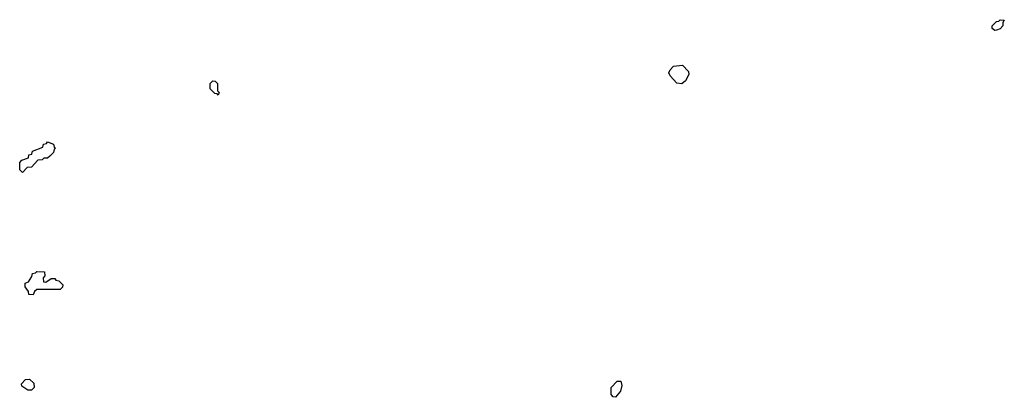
# Model space of a CAD drawing. Extents: x 2895860 to 3052244, y 542080 to 918683.
# Tile 46 of 133: x 2937880 to 2943358, y 714400 to 716500. Entities that reach past the tile are written whole.
import ezdxf

# ---------------------------------------------------------------- set-up
doc = ezdxf.new("R2010")
doc.units = 0

msp = doc.modelspace()

# ---------------------------------------------------------------- linework, layer by layer
at = {"layer": '0CON05XD'}
for points in [[(2943305, 716440), (2943291.7, 716451.7), (2943290, 716465), (2943315, 716490), (2943328.3, 716491.7), (2943335, 716500), (2943358.3, 716498.3), (2943350, 716485), (2943350, 716465), (2943335, 716450), (2943315, 716442.5), (2943305, 716440)], [(2941565, 716142.5), (2941537, 716147), (2941498.3, 716188.3), (2941492.5, 716205), (2941498.3, 716221.7), (2941518.3, 716241.7), (2941567, 716247), (2941601.7, 716211.7), (2941602.5, 716195), (2941585, 716160), (2941565, 716142.5)], [(2938985, 716080), (2938978.3, 716088.3), (2938965, 716090), (2938940, 716115), (2938940, 716145), (2938955, 716160), (2938968.3, 716158.3), (2938980, 716145), (2938980, 716105), (2938990, 716095), (2938985, 716080)], [(2937895, 715650), (2937880, 715665), (2937880, 715705), (2937891.7, 715718.3), (2937928.3, 715731.7), (2937931.7, 715748.3), (2937948.3, 715751.7), (2937951.7, 715768.3), (2938008.3, 715791.7), (2938011.7, 715808.3), (2938028.3, 715811.7), (2938035, 715820), (2938068.3, 715808.3), (2938071.7, 715791.7), (2938080, 715785), (2938071.7, 715778.3), (2938068.3, 715761.7), (2938048.3, 715741.7), (2938035, 715730), (2938015, 715730), (2938005, 715720), (2937981.7, 715718.3), (2937945, 715680), (2937921.7, 715678.3), (2937895, 715650)], [(2937955, 714970), (2937931.7, 714971.7), (2937928.3, 714988.3), (2937910, 715015), (2937910, 715035), (2937928.3, 715041.7), (2937948.3, 715071.7), (2937951.7, 715088.3), (2937968.3, 715091.7), (2937975, 715100), (2938018.3, 715098.3), (2938020, 715075), (2938010, 715065), (2938011.7, 715041.7), (2938025, 715040), (2938055, 715060), (2938075, 715060), (2938081.7, 715051.7), (2938098.3, 715048.3), (2938120, 715025), (2938118.3, 715011.7), (2938105, 715000), (2937975, 715000), (2937961.7, 714988.3), (2937955, 714970)], [(2937945, 714440), (2937925, 714440), (2937891.7, 714461.7), (2937890, 714475), (2937911.7, 714498.3), (2937935, 714500), (2937958.3, 714478.3), (2937960, 714455), (2937945, 714440)], [(2941195, 714400), (2941181.7, 714401.7), (2941170, 714415), (2941170, 714455), (2941205, 714490), (2941225, 714490), (2941230, 714465), (2941222.5, 714435), (2941195, 714400)]]:
    msp.add_lwpolyline(points, dxfattribs=at)

doc.saveas('drawing.dxf')
